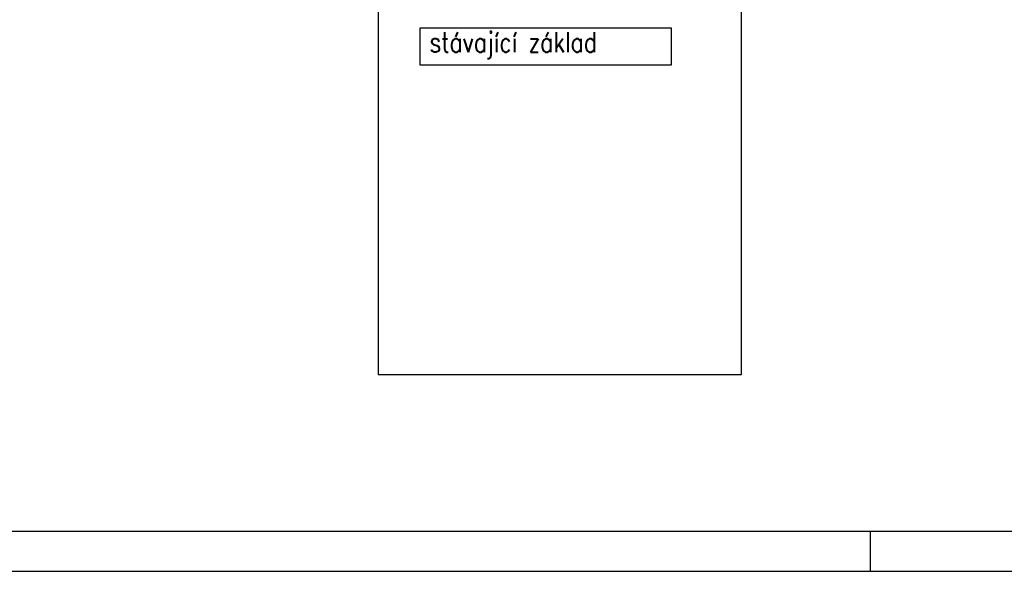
# Model space of a CAD drawing. Header units: millimetres. Extents: x -637441 to -130928, y -380379 to -53767.
# Tile 147 of 193: x -364935 to -358837, y -160594 to -157173. Entities that reach past the tile are written whole.
import ezdxf

# ---------------------------------------------------------------- set-up
doc = ezdxf.new("R2010")
doc.units = ezdxf.units.MM
doc.header["$LTSCALE"] = 10
doc.layers.add('CKFORMATY', color=7, linetype='Continuous', lineweight=25)
doc.layers.add('CKTEXTY_MALE', color=7, linetype='Continuous', lineweight=25)
doc.layers.add('SLABĚ', color=7, linetype='Continuous')
doc.styles.get("Standard").update_dxf_attribs({"font": 'simplex.shx', "width": 0.8})

# ---------------------------------------------------------------- blocks, each defined once
blk = doc.blocks.new('FORM_a3')
for p, q in [((0.5, 0.5), (41.5, 0.5)), ((21, 0), (21, 0.5)), ((0, 0), (42, 0))]:
    blk.add_line(p, q)

msp = doc.modelspace()

# ---------------------------------------------------------------- linework, layer by layer
at = {"layer": 'CKTEXTY_MALE', "color": 7}
msp.add_lwpolyline([(-362454.35, -157222.986), (-360900.695, -157222.986), (-360900.695, -157453.918), (-362454.35, -157453.918)], close=True, dxfattribs=at)
at = {"layer": 'SLABĚ', "color": 6}
msp.add_line((-362714.224, -159372.575), (-360464.224, -159372.575), dxfattribs=at)
msp.add_lwpolyline([(-360464.224, -159372.575), (-360464.224, -154372.575), (-362714.224, -154372.575), (-362714.224, -159372.575)], dxfattribs=at)

# ---------------------------------------------------------------- block references
at = {"layer": 'CKFORMATY', "xscale": 500, "yscale": 500, "zscale": 500}
msp.add_blockref('FORM_a3', (-370166.389, -160593.794), dxfattribs=at)

# ---------------------------------------------------------------- texts
at = {"layer": 'CKTEXTY_MALE', "color": 7, "width": 0.8}
msp.add_text('stávající základ', height=125, dxfattribs=at).set_placement((-362397.745, -157374.975))

doc.saveas('drawing.dxf')
